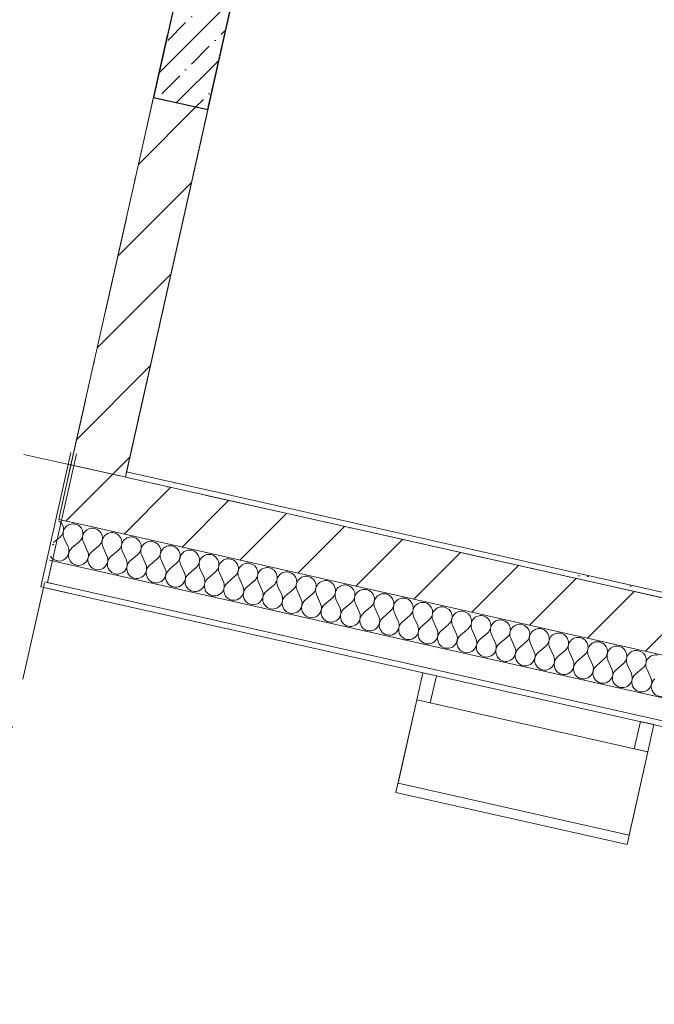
# Model space of a CAD drawing. Header units: millimetres. Extents: x -7218036 to -6881410, y 6117771 to 6219607.
# Tile 6 of 84: x -7185999 to -7183722, y 6135022 to 6138552. Entities that reach past the tile are written whole.
import ezdxf
from ezdxf.enums import TextEntityAlignment as Align

# ---------------------------------------------------------------- set-up
doc = ezdxf.new("R2010")
doc.units = ezdxf.units.MM
doc.header["$MEASUREMENT"] = 0
doc.linetypes.add('Штрихпунктирная', pattern=[670.277762, 352.777767, -176.388884, 0, -141.111112])
for name, color, linetype in [('S - МОП.АР', 7, 'Continuous'), ('АР-Мебель_Оборудование на фасаде.АР', 7, 'Continuous'), ('АР-Стены_внешние_.АР', 7, 'Continuous'), ('АР-Стены_внутренние_пилоны.АР', 7, 'Continuous'), ('АР-Чертеж-Оси_Осевые размеры.АР', 7, 'Continuous')]:
    doc.layers.add(name, color=color, linetype=linetype)
for name, color, linetype, lineweight in [('АР-Мебель_Оборудование на фасаде.АР_Ном._пера__101', 252, 'Continuous', 0), ('АР-рампа.АР_Ном._пера__1', 7, 'Continuous', 0), ('АР-Стены_внешние_.АР_Ном._пера__1', 7, 'Continuous', 0), ('АР-Стены_внутренние_пилоны.АР_Ном._пера__1', 7, 'Continuous', 15), ('АР-Чертеж-Оси_Осевые размеры.АР_Ном._пера__120', 7, 'Continuous', 0)]:
    doc.layers.add(name, color=color, linetype=linetype, lineweight=lineweight)
doc.styles.add('РЎР“Р•РќР•Р\xa0Р\x98Р\xa0_РЎРўР\x98Р›Р¬_3', font='GOTHIC.TTF')
pattern_1 = [(45, (-6566190.34, 6562677.8), (-127.27922, 127.27922), [])]
pattern_2 = [(45, (-6566190.34, 6562677.8), (-127.279217, 127.279217), [])]

# ---------------------------------------------------------------- blocks, each defined once
blk = doc.blocks.new('Кондиционер Воздуха 23[1]_1', base_point=(-7184649, 6135781.5))
at = {"layer": 'АР-Мебель_Оборудование на фасаде.АР_Ном._пера__101', "color": 252, "linetype": 'Continuous', "lineweight": 0}
for p, q in [((-7184574.5, 6136113.2), (-7184649, 6135781.5)), ((-7184574.5, 6136113.2), (-7184641.6, 6135814.7)), ((-7183745.2, 6135927), (-7184574.5, 6136113.2)), ((-7183745.2, 6135927), (-7184574.5, 6136113.2)), ((-7183819.7, 6135595.3), (-7183745.2, 6135927)), ((-7183812.2, 6135628.4), (-7183745.2, 6135927)), ((-7184641.6, 6135814.7), (-7183812.2, 6135628.4)), ((-7184649, 6135781.5), (-7183819.7, 6135595.3))]:
    blk.add_line(p, q, dxfattribs=at)
blk = doc.blocks.new('*X16', base_point=(-6566190.3, 6562677.8))
at = {"layer": 'АР-Стены_внешние_.АР_Ном._пера__1', "color": 7, "linetype": 'Continuous', "lineweight": 0}
for p, q in [((-7185877.5, 6136677.3), (-7185854, 6136697.3)), ((-7185825.4, 6136661.6), (-7185840.1, 6136694.2))]:
    blk.add_line(p, q, dxfattribs=at)
for centre, start, end in [((-7185877.2, 6136724.5), 310.4721, 60.9703), ((-7185807.5, 6136708.8), 77.342, 204.2119), ((-7185807.5, 6136708.8), 7.4692, 77.342), ((-7185858, 6136646.9), 354.2637, 24.2119), ((-7185788.3, 6136631.3), 131.2085, 157.3724), ((-7185858, 6136646.9), 211.4402, 294.3172)]:
    blk.add_arc(centre, 35.7, start, end, dxfattribs=at)
blk = doc.blocks.new('*X17', base_point=(-6566190.3, 6562677.8))
at = {"layer": 'АР-Стены_внешние_.АР_Ном._пера__1', "color": 7, "linetype": 'Continuous', "lineweight": 0}
for p, q in [((-7185811.5, 6136658.5), (-7185784.3, 6136681.6)), ((-7185755.8, 6136645.9), (-7185770.4, 6136678.5)), ((-7185741.8, 6136642.8), (-7185714.6, 6136666)), ((-7185686.1, 6136630.3), (-7185700.7, 6136662.9)), ((-7185672.1, 6136627.2), (-7185645, 6136650.3)), ((-7185616.4, 6136614.6), (-7185631, 6136647.2)), ((-7185602.4, 6136611.5), (-7185575.3, 6136634.7)), ((-7185546.7, 6136599), (-7185561.3, 6136631.6)), ((-7185532.7, 6136595.8), (-7185505.6, 6136619)), ((-7185477, 6136583.3), (-7185491.6, 6136615.9)), ((-7185463, 6136580.2), (-7185435.9, 6136603.4)), ((-7185407.3, 6136567.7), (-7185421.9, 6136600.2)), ((-7185393.4, 6136564.5), (-7185366.2, 6136587.7)), ((-7185337.6, 6136552), (-7185352.2, 6136584.6)), ((-7185323.7, 6136548.9), (-7185296.5, 6136572.1)), ((-7185267.9, 6136536.4), (-7185282.6, 6136568.9)), ((-7185254, 6136533.2), (-7185226.8, 6136556.4)), ((-7185198.2, 6136520.7), (-7185212.9, 6136553.3)), ((-7185184.3, 6136517.6), (-7185157.1, 6136540.8)), ((-7185128.5, 6136505.1), (-7185143.2, 6136537.6)), ((-7185114.6, 6136501.9), (-7185087.4, 6136525.1)), ((-7185058.8, 6136489.4), (-7185073.5, 6136522)), ((-7185044.9, 6136486.3), (-7185017.7, 6136509.5)), ((-7184989.1, 6136473.8), (-7185003.8, 6136506.3)), ((-7184975.2, 6136470.6), (-7184948, 6136493.8)), ((-7184919.4, 6136458.1), (-7184934.1, 6136490.7)), ((-7184905.5, 6136455), (-7184878.3, 6136478.2)), ((-7184849.7, 6136442.5), (-7184864.4, 6136475)), ((-7184835.8, 6136439.3), (-7184808.6, 6136462.5)), ((-7184780.1, 6136426.8), (-7184794.7, 6136459.4)), ((-7184766.1, 6136423.7), (-7184738.9, 6136446.9)), ((-7184710.4, 6136411.2), (-7184725, 6136443.7)), ((-7184696.4, 6136408), (-7184669.3, 6136431.2)), ((-7184640.7, 6136395.5), (-7184655.3, 6136428.1)), ((-7184626.7, 6136392.4), (-7184599.6, 6136415.6)), ((-7184571, 6136379.8), (-7184585.6, 6136412.4)), ((-7184557, 6136376.7), (-7184529.9, 6136399.9)), ((-7184501.3, 6136364.2), (-7184515.9, 6136396.8)), ((-7184487.3, 6136361.1), (-7184460.2, 6136384.2)), ((-7184431.6, 6136348.5), (-7184446.2, 6136381.1)), ((-7184417.7, 6136345.4), (-7184390.5, 6136368.6)), ((-7184361.9, 6136332.9), (-7184376.5, 6136365.5)), ((-7184348, 6136329.8), (-7184320.8, 6136352.9)), ((-7184292.2, 6136317.2), (-7184306.9, 6136349.8)), ((-7184278.3, 6136314.1), (-7184251.1, 6136337.3)), ((-7184222.5, 6136301.6), (-7184237.2, 6136334.2)), ((-7184208.6, 6136298.5), (-7184181.4, 6136321.6)), ((-7184152.8, 6136285.9), (-7184167.5, 6136318.5)), ((-7184138.9, 6136282.8), (-7184111.7, 6136306)), ((-7184083.1, 6136270.3), (-7184097.8, 6136302.9)), ((-7184069.2, 6136267.2), (-7184042, 6136290.3)), ((-7184013.4, 6136254.6), (-7184028.1, 6136287.2)), ((-7183999.5, 6136251.5), (-7183972.3, 6136274.7)), ((-7183943.7, 6136239), (-7183958.4, 6136271.6)), ((-7183929.8, 6136235.8), (-7183902.6, 6136259)), ((-7183874.1, 6136223.3), (-7183888.7, 6136255.9)), ((-7183860.1, 6136220.2), (-7183832.9, 6136243.4)), ((-7183804.4, 6136207.7), (-7183819, 6136240.2)), ((-7183790.4, 6136204.5), (-7183763.3, 6136227.7)), ((-7183734.7, 6136192), (-7183749.3, 6136224.6))]:
    blk.add_line(p, q, dxfattribs=at)
for centre, start, end in [((-7185737.8, 6136693.2), 77.342, 204.2119), ((-7185737.8, 6136693.2), 310.4721, 77.342), ((-7185807.5, 6136708.8), 310.4721, 7.4692), ((-7185668.1, 6136677.5), 77.342, 204.2119), ((-7185668.1, 6136677.5), 310.4721, 77.342), ((-7185598.4, 6136661.9), 77.342, 204.2119), ((-7185598.4, 6136661.9), 310.4721, 77.342), ((-7185788.3, 6136631.3), 130.4721, 131.2085), ((-7185528.7, 6136646.2), 77.342, 204.2119), ((-7185528.7, 6136646.2), 310.4721, 77.342), ((-7185459.1, 6136630.5), 77.342, 204.2119), ((-7185459.1, 6136630.5), 310.4721, 77.342), ((-7185389.4, 6136614.9), 77.342, 204.2119), ((-7185389.4, 6136614.9), 310.4721, 77.342), ((-7185858, 6136646.9), 294.3172, 354.2637), ((-7185788.3, 6136631.3), 157.3724, 24.2119), ((-7185718.6, 6136615.6), 130.4721, 24.2119), ((-7185648.9, 6136600), 130.4721, 24.2119), ((-7185319.7, 6136599.2), 77.342, 204.2119), ((-7185319.7, 6136599.2), 310.4721, 77.342), ((-7185250, 6136583.6), 77.342, 204.2119), ((-7185250, 6136583.6), 310.4721, 77.342), ((-7185579.2, 6136584.3), 130.4721, 24.2119), ((-7185509.6, 6136568.7), 130.4721, 24.2119), ((-7185439.9, 6136553), 130.4721, 24.2119), ((-7185180.3, 6136567.9), 77.342, 204.2119), ((-7185180.3, 6136567.9), 310.4721, 77.342), ((-7185110.6, 6136552.3), 77.342, 204.2119), ((-7185110.6, 6136552.3), 310.4721, 77.342), ((-7185370.2, 6136537.4), 130.4721, 24.2119), ((-7185300.5, 6136521.7), 130.4721, 24.2119), ((-7185040.9, 6136536.6), 77.342, 204.2119), ((-7185040.9, 6136536.6), 310.4721, 77.342), ((-7184971.2, 6136521), 77.342, 204.2119), ((-7184971.2, 6136521), 310.4721, 77.342), ((-7185230.8, 6136506.1), 130.4721, 24.2119), ((-7185161.1, 6136490.4), 130.4721, 24.2119), ((-7184901.5, 6136505.3), 77.342, 204.2119), ((-7184901.5, 6136505.3), 310.4721, 77.342), ((-7184831.8, 6136489.7), 77.342, 204.2119), ((-7184831.8, 6136489.7), 310.4721, 77.342), ((-7184762.1, 6136474), 77.342, 204.2119), ((-7184762.1, 6136474), 310.4721, 77.342), ((-7185091.4, 6136474.8), 130.4721, 24.2119), ((-7185021.7, 6136459.1), 130.4721, 24.2119), ((-7184692.4, 6136458.4), 77.342, 204.2119), ((-7184692.4, 6136458.4), 310.4721, 77.342), ((-7184622.7, 6136442.7), 77.342, 204.2119), ((-7184622.7, 6136442.7), 310.4721, 77.342), ((-7184952, 6136443.5), 130.4721, 24.2119), ((-7184882.3, 6136427.8), 130.4721, 24.2119), ((-7184812.6, 6136412.2), 130.4721, 24.2119), ((-7184553.1, 6136427.1), 77.342, 204.2119), ((-7184553.1, 6136427.1), 310.4721, 77.342), ((-7184483.4, 6136411.4), 77.342, 204.2119), ((-7184483.4, 6136411.4), 310.4721, 77.342), ((-7184742.9, 6136396.5), 130.4721, 24.2119), ((-7184673.2, 6136380.9), 130.4721, 24.2119), ((-7184413.7, 6136395.8), 77.342, 204.2119), ((-7184413.7, 6136395.8), 310.4721, 77.342), ((-7184344, 6136380.1), 77.342, 204.2119), ((-7184344, 6136380.1), 310.4721, 77.342), ((-7184603.6, 6136365.2), 130.4721, 24.2119), ((-7184533.9, 6136349.5), 130.4721, 24.2119), ((-7184274.3, 6136364.5), 77.342, 204.2119), ((-7184274.3, 6136364.5), 310.4721, 77.342), ((-7184204.6, 6136348.8), 77.342, 204.2119), ((-7184204.6, 6136348.8), 310.4721, 77.342), ((-7184134.9, 6136333.2), 77.342, 204.2119), ((-7184134.9, 6136333.2), 310.4721, 77.342), ((-7184464.2, 6136333.9), 130.4721, 24.2119), ((-7184394.5, 6136318.2), 130.4721, 24.2119), ((-7184065.2, 6136317.5), 77.342, 204.2119), ((-7184065.2, 6136317.5), 310.4721, 77.342), ((-7183995.5, 6136301.9), 77.342, 204.2119), ((-7183995.5, 6136301.9), 310.4721, 77.342), ((-7184324.8, 6136302.6), 130.4721, 24.2119), ((-7184255.1, 6136286.9), 130.4721, 24.2119), ((-7184185.4, 6136271.3), 130.4721, 24.2119), ((-7183925.8, 6136286.2), 77.342, 204.2119), ((-7183925.8, 6136286.2), 310.4721, 77.342), ((-7183856.1, 6136270.5), 77.342, 204.2119), ((-7183856.1, 6136270.5), 310.4721, 77.342), ((-7184115.7, 6136255.6), 130.4721, 24.2119), ((-7184046, 6136240), 130.4721, 24.2119), ((-7183786.4, 6136254.9), 77.342, 204.2119), ((-7183786.4, 6136254.9), 310.4721, 77.342), ((-7183716.7, 6136239.2), 77.342, 204.2119), ((-7183976.3, 6136224.3), 130.4721, 24.2119), ((-7183906.6, 6136208.7), 130.4721, 24.2119), ((-7183836.9, 6136193), 130.4721, 24.2119), ((-7183767.2, 6136177.4), 130.4721, 24.2119), ((-7183697.5, 6136161.7), 130.4721, 24.2119)]:
    blk.add_arc(centre, 35.7, start, end, dxfattribs=at)
blk = doc.blocks.new('Стена_3_1', base_point=(-7185717.4, 6136933.8))
at = {"layer": 'АР-Стены_внешние_.АР', "linetype": 'Continuous', "lineweight": 0, "true_color": 0x000000}
h = blk.add_hatch(dxfattribs=at)
h.set_pattern_fill('БЛОКИ_БЕТОННЫЕ_ЭФФЕКТИВН_70', color=18, style=0, pattern_type=2)
h.set_pattern_definition(pattern_1)
h.paths.add_polyline_path([(-7185755, 6136737.3), (-7185628.1, 6136913.8), (-7185815, 6136955.7), (-7185858.8, 6136760.6)])
h = blk.add_hatch(dxfattribs=at)
h.set_pattern_fill('БЛОКИ_БЕТОННЫЕ_ЭФФЕКТИВН_70', color=18, style=0, pattern_type=2)
h.set_pattern_definition(pattern_1)
h.paths.add_polyline_path([(-7182409.9, 6136191), (-7185628.1, 6136913.8), (-7185755, 6136737.3), (-7182453.7, 6135995.8)])
h = blk.add_hatch(dxfattribs=at)
h.set_pattern_fill('ШТУКАТУРКА__ГИПС_01_0001', color=18, style=0, pattern_type=2)
h.set_pattern_definition([(45, (-6566190.34, 6563027.8), (-111.369318, 111.369318), [0, -105, 0, -157.5]), (110, (-6565840.34, 6563027.8), (148.001588, 53.868173), [0, -77, 0, -133])])
h.paths.add_polyline_path([(-7182405.5, 6136210.5), (-7185615.4, 6136931.4), (-7185619.8, 6136911.9), (-7182409.9, 6136191)])
at = {"layer": 'АР-Стены_внешние_.АР_Ном._пера__1', "color": 7, "linetype": 'Continuous', "lineweight": 15}
for p, q in [((-7185628.1, 6136913.8), (-7185619.8, 6136911.9)), ((-7185619.8, 6136911.9), (-7185615.4, 6136931.4)), ((-7182409.9, 6136191), (-7185619.8, 6136911.9)), ((-7185755, 6136737.3), (-7182453.7, 6135995.8))]:
    blk.add_line(p, q, dxfattribs=at)
at = {"layer": 'АР-Стены_внешние_.АР_Ном._пера__1', "color": 7, "linetype": 'Continuous', "lineweight": 0}
for p, q in [((-7185850.1, 6136604.9), (-7171807.5, 6133451.1)), ((-7185900.9, 6136534.3), (-7171825.1, 6133373))]:
    blk.add_line(p, q, dxfattribs=at)
at = {"layer": 'АР-Стены_внешние_.АР_Ном._пера__1', "color": 7, "linetype": 'Continuous', "lineweight": 0, "flags": 128}
for points in [[(-7182405.5, 6136210.5), (-7185615.4, 6136931.4)], [(-7185913.6, 6136516.7), (-7171829.4, 6133353.5)]]:
    blk.add_lwpolyline(points, dxfattribs=at)
at = {"layer": 'АР-Стены_внутренние_пилоны.АР_Ном._пера__1', "color": 7, "linetype": 'Continuous', "lineweight": 15}
for p, q in [((-7185628.1, 6136913.8), (-7185815, 6136955.7)), ((-7185755, 6136737.3), (-7185858.8, 6136760.6))]:
    blk.add_line(p, q, dxfattribs=at)
at = {"layer": 'АР-Стены_внутренние_пилоны.АР_Ном._пера__1', "color": 7, "linetype": 'Continuous', "lineweight": 0}
for p, q in [((-7185850.1, 6136604.9), (-7185891.6, 6136614.2)), ((-7185900.9, 6136534.3), (-7185909.2, 6136536.2))]:
    blk.add_line(p, q, dxfattribs=at)
at = {"layer": 'АР-Стены_внутренние_пилоны.АР_Ном._пера__1', "color": 7, "linetype": 'Continuous', "lineweight": 15, "flags": 128}
blk.add_lwpolyline([(-7185858.8, 6136760.6), (-7185815, 6136955.7)], dxfattribs=at)
at = {"layer": 'АР-Стены_внешние_.АР', "color": 7, "lineweight": 0}
for name in ['*X16', '*X17']:
    blk.add_blockref(name, (-6566190.3, 6562677.8), dxfattribs=at)
blk = doc.blocks.new('Перекрытие_1_1', base_point=(-7183745.2, 6135927))
at = {"layer": 'АР-Мебель_Оборудование на фасаде.АР_Ном._пера__101', "color": 252, "linetype": 'Continuous', "lineweight": 0, "flags": 128}
blk.add_lwpolyline([(-7183745.2, 6135927), (-7183723.3, 6136024.6), (-7183772.1, 6136035.5), (-7183794, 6135937.9)], close=True, dxfattribs=at)
blk = doc.blocks.new('Перекрытие_2_1', base_point=(-7184525.7, 6136102.3))
at = {"layer": 'АР-Мебель_Оборудование на фасаде.АР_Ном._пера__101', "color": 252, "linetype": 'Continuous', "lineweight": 0, "flags": 128}
blk.add_lwpolyline([(-7184525.7, 6136102.3), (-7184503.8, 6136199.9), (-7184552.6, 6136210.8), (-7184574.5, 6136113.2)], close=True, dxfattribs=at)
blk = doc.blocks.new('Стена_41_1', base_point=(-7185158.6, 6139421.9))
at = {"layer": 'АР-Стены_внутренние_пилоны.АР', "linetype": 'Continuous', "lineweight": 0, "true_color": 0x000000}
h = blk.add_hatch(dxfattribs=at)
h.set_pattern_fill('ЖЕЛЕЗОБЕТОН__PROJECT__0001', color=18, style=0, pattern_type=2)
h.set_pattern_definition([(45, (-6566190.34, 6562677.8), (-84.852814, 84.852814), []), (45, (-6566232.77, 6562720.22), (-84.852814, 84.852814), [90, -30, 0, -30])])
h.paths.add_polyline_path([(-7185256.1, 6139443.9), (-7185519.1, 6138273), (-7185324, 6138229.2), (-7185061, 6139400)])
at = {"layer": 'АР-Стены_внутренние_пилоны.АР_Ном._пера__1', "color": 7, "linetype": 'Continuous', "lineweight": 30, "flags": 128}
for points in [[(-7185256.1, 6139443.9), (-7185519.1, 6138273)], [(-7185061, 6139400), (-7185256.1, 6139443.9)], [(-7185324, 6138229.2), (-7185061, 6139400)], [(-7185519.1, 6138273), (-7185324, 6138229.2)]]:
    blk.add_lwpolyline(points, dxfattribs=at)
blk = doc.blocks.new('Стена_43_1', base_point=(-7185421.5, 6138251.1))
at = {"layer": 'АР-Стены_внутренние_пилоны.АР', "linetype": 'Continuous', "lineweight": 0, "true_color": 0x000000}
h = blk.add_hatch(dxfattribs=at)
h.set_pattern_fill('БЛОКИ_БЕТОННЫЕ_ЭФФЕКТИВН_78', color=18, style=0, pattern_type=2)
h.set_pattern_definition(pattern_2)
h.paths.add_polyline_path([(-7185628.1, 6136913.8), (-7185615.4, 6136931.4), (-7185324, 6138229.2), (-7185519.1, 6138273), (-7185815, 6136955.7)])
h = blk.add_hatch(dxfattribs=at)
h.set_pattern_fill('БЛОКИ_БЕТОННЫЕ_ЭФФЕКТИВН_78', color=18, style=0, pattern_type=2)
h.set_pattern_definition(pattern_2)
h.paths.add_polyline_path([(-7185615.4, 6136931.4), (-7185628.1, 6136913.8), (-7185619.8, 6136911.9)])
at = {"layer": 'АР-Стены_внешние_.АР_Ном._пера__1', "color": 7, "linetype": 'Continuous', "lineweight": 15}
for p, q in [((-7185628.1, 6136913.8), (-7185619.8, 6136911.9)), ((-7185619.8, 6136911.9), (-7185615.4, 6136931.4))]:
    blk.add_line(p, q, dxfattribs=at)
at = {"layer": 'АР-Стены_внутренние_пилоны.АР_Ном._пера__1', "color": 7, "linetype": 'Continuous', "lineweight": 15}
blk.add_line((-7185628.1, 6136913.8), (-7185815, 6136955.7), dxfattribs=at)
at = {"layer": 'АР-Стены_внутренние_пилоны.АР_Ном._пера__1', "color": 7, "linetype": 'Continuous', "lineweight": 15, "flags": 128}
for points in [[(-7185519.1, 6138273), (-7185815, 6136955.7)], [(-7185519.1, 6138273), (-7185324, 6138229.2)], [(-7185615.4, 6136931.4), (-7185324, 6138229.2)]]:
    blk.add_lwpolyline(points, dxfattribs=at)
blk = doc.blocks.new('Стандартный Маркер Сетки[6]_1', base_point=(-7182312.1, 6152552))
at = {"layer": 'АР-Чертеж-Оси_Осевые размеры.АР_Ном._пера__120', "color": 7, "linetype": 'Штрихпунктирная', "lineweight": 0}
blk.add_line((-7182531.3, 6151576.3), (-7187093.8, 6131261.9), dxfattribs=at)
at = {"layer": 'АР-Чертеж-Оси_Осевые размеры.АР_Ном._пера__120', "color": 7, "lineweight": 0, "style": 'РЎР“Р•РќР•Р\xa0Р\x98Р\xa0_РЎРўР\x98Р›Р¬_3'}
blk.add_attdef('AC_MarkerText_1', text='', height=350, rotation=347.3417, dxfattribs=at).set_placement((-7187352.5, 6129979.4), align=Align.TOP_CENTER)
blk = doc.blocks.new('Стандартный Маркер Сетки[20]_1', base_point=(-7182312.1, 6152552))
at = {"layer": 'АР-Чертеж-Оси_Осевые размеры.АР_Ном._пера__120', "color": 7, "linetype": 'Штрихпунктирная', "lineweight": 0}
blk.add_line((-7182531.3, 6151576.3), (-7187093.8, 6131261.9), dxfattribs=at)
at = {"layer": 'АР-Чертеж-Оси_Осевые размеры.АР_Ном._пера__120', "color": 7, "lineweight": 0, "style": 'РЎР“Р•РќР•Р\xa0Р\x98Р\xa0_РЎРўР\x98Р›Р¬_3'}
blk.add_attdef('AC_MarkerText_1', text='', height=350, rotation=347.3417, dxfattribs=at).set_placement((-7187352.5, 6129979.4), align=Align.TOP_CENTER)
blk = doc.blocks.new('Стандартный Маркер Сетки[21]_1', base_point=(-7182312.1, 6152552))
at = {"layer": 'АР-Чертеж-Оси_Осевые размеры.АР_Ном._пера__120', "color": 7, "linetype": 'Штрихпунктирная', "lineweight": 0}
blk.add_line((-7182531.3, 6151576.3), (-7187093.8, 6131261.9), dxfattribs=at)
at = {"layer": 'АР-Чертеж-Оси_Осевые размеры.АР_Ном._пера__120', "color": 7, "lineweight": 0, "style": 'РЎР“Р•РќР•Р\xa0Р\x98Р\xa0_РЎРўР\x98Р›Р¬_3'}
blk.add_attdef('AC_MarkerText_1', text='', height=350, rotation=347.3417, dxfattribs=at).set_placement((-7187352.5, 6129979.4), align=Align.TOP_CENTER)
blk = doc.blocks.new('Стандартный Маркер Сетки[22]_1', base_point=(-7182312.1, 6152552))
at = {"layer": 'АР-Чертеж-Оси_Осевые размеры.АР_Ном._пера__120', "color": 7, "linetype": 'Штрихпунктирная', "lineweight": 0}
blk.add_line((-7182531.3, 6151576.3), (-7187093.8, 6131261.9), dxfattribs=at)
at = {"layer": 'АР-Чертеж-Оси_Осевые размеры.АР_Ном._пера__120', "color": 7, "lineweight": 0, "style": 'РЎР“Р•РќР•Р\xa0Р\x98Р\xa0_РЎРўР\x98Р›Р¬_3'}
blk.add_attdef('AC_MarkerText_1', text='', height=350, rotation=347.3417, dxfattribs=at).set_placement((-7187352.5, 6129979.4), align=Align.TOP_CENTER)
blk = doc.blocks.new('Стандартный Маркер Сетки[27]_1', base_point=(-7182312.1, 6152552))
at = {"layer": 'АР-Чертеж-Оси_Осевые размеры.АР_Ном._пера__120', "color": 7, "linetype": 'Штрихпунктирная', "lineweight": 0}
blk.add_line((-7182531.3, 6151576.3), (-7187093.8, 6131261.9), dxfattribs=at)
at = {"layer": 'АР-Чертеж-Оси_Осевые размеры.АР_Ном._пера__120', "color": 7, "lineweight": 0, "style": 'РЎР“Р•РќР•Р\xa0Р\x98Р\xa0_РЎРўР\x98Р›Р¬_3'}
blk.add_attdef('AC_MarkerText_1', text='', height=350, rotation=347.3417, dxfattribs=at).set_placement((-7187352.5, 6129979.4), align=Align.TOP_CENTER)
blk = doc.blocks.new('Стандартный Маркер Сетки[41]_1', base_point=(-7182312.1, 6152552))
at = {"layer": 'АР-Чертеж-Оси_Осевые размеры.АР_Ном._пера__120', "color": 7, "linetype": 'Штрихпунктирная', "lineweight": 0}
blk.add_line((-7182531.3, 6151576.3), (-7187093.8, 6131261.9), dxfattribs=at)
at = {"layer": 'АР-Чертеж-Оси_Осевые размеры.АР_Ном._пера__120', "color": 7, "lineweight": 0, "style": 'РЎР“Р•РќР•Р\xa0Р\x98Р\xa0_РЎРўР\x98Р›Р¬_3'}
blk.add_attdef('AC_MarkerText_1', text='', height=350, rotation=347.3417, dxfattribs=at).set_placement((-7187352.5, 6129979.4), align=Align.TOP_CENTER)
blk = doc.blocks.new('Стандартный Маркер Сетки[42]_1', base_point=(-7182312.1, 6152552))
at = {"layer": 'АР-Чертеж-Оси_Осевые размеры.АР_Ном._пера__120', "color": 7, "linetype": 'Штрихпунктирная', "lineweight": 0}
blk.add_line((-7182531.3, 6151576.3), (-7187093.8, 6131261.9), dxfattribs=at)
at = {"layer": 'АР-Чертеж-Оси_Осевые размеры.АР_Ном._пера__120', "color": 7, "lineweight": 0, "style": 'РЎР“Р•РќР•Р\xa0Р\x98Р\xa0_РЎРўР\x98Р›Р¬_3'}
blk.add_attdef('AC_MarkerText_1', text='', height=350, rotation=347.3417, dxfattribs=at).set_placement((-7187352.5, 6129979.4), align=Align.TOP_CENTER)
blk = doc.blocks.new('Стандартный Маркер Сетки[43]_1', base_point=(-7182312.1, 6152552))
at = {"layer": 'АР-Чертеж-Оси_Осевые размеры.АР_Ном._пера__120', "color": 7, "linetype": 'Штрихпунктирная', "lineweight": 0}
blk.add_line((-7182531.3, 6151576.3), (-7187093.8, 6131261.9), dxfattribs=at)
at = {"layer": 'АР-Чертеж-Оси_Осевые размеры.АР_Ном._пера__120', "color": 7, "lineweight": 0, "style": 'РЎР“Р•РќР•Р\xa0Р\x98Р\xa0_РЎРўР\x98Р›Р¬_3'}
blk.add_attdef('AC_MarkerText_1', text='', height=350, rotation=347.3417, dxfattribs=at).set_placement((-7187352.5, 6129979.4), align=Align.TOP_CENTER)
blk = doc.blocks.new('Стандартный Маркер Сетки[51]_1', base_point=(-7217047.9, 6143970.3))
at = {"layer": 'АР-Чертеж-Оси_Осевые размеры.АР_Ном._пера__120', "color": 7, "linetype": 'Штрихпунктирная', "lineweight": 0}
blk.add_line((-7216072.2, 6143751.1), (-7137131, 6126021.4), dxfattribs=at)
at = {"layer": 'АР-Чертеж-Оси_Осевые размеры.АР_Ном._пера__120', "color": 7, "lineweight": 0, "style": 'РЎР“Р•РќР•Р\xa0Р\x98Р\xa0_РЎРўР\x98Р›Р¬_3'}
for tag, p in [('AC_MarkerText_1_0', (-7217465.8, 6144260.9)), ('AC_MarkerText_1_1', (-7135597.5, 6125873.7))]:
    blk.add_attdef(tag, text='', height=350, rotation=347.3417, dxfattribs=at).set_placement(p, align=Align.TOP_CENTER)
blk = doc.blocks.new('Стандартный Маркер Сетки[61]_1', base_point=(-7217047.9, 6143970.3))
at = {"layer": 'АР-Чертеж-Оси_Осевые размеры.АР_Ном._пера__120', "color": 7, "linetype": 'Штрихпунктирная', "lineweight": 0}
blk.add_line((-7216072.2, 6143751.1), (-7137131, 6126021.4), dxfattribs=at)
at = {"layer": 'АР-Чертеж-Оси_Осевые размеры.АР_Ном._пера__120', "color": 7, "lineweight": 0, "style": 'РЎР“Р•РќР•Р\xa0Р\x98Р\xa0_РЎРўР\x98Р›Р¬_3'}
for tag, p in [('AC_MarkerText_1_0', (-7217465.8, 6144260.9)), ('AC_MarkerText_1_1', (-7135597.5, 6125873.7))]:
    blk.add_attdef(tag, text='', height=350, rotation=347.3417, dxfattribs=at).set_placement(p, align=Align.TOP_CENTER)
blk = doc.blocks.new('Стандартный Маркер Сетки[64]_1', base_point=(-7217047.9, 6143970.3))
at = {"layer": 'АР-Чертеж-Оси_Осевые размеры.АР_Ном._пера__120', "color": 7, "linetype": 'Штрихпунктирная', "lineweight": 0}
blk.add_line((-7216072.2, 6143751.1), (-7137131, 6126021.4), dxfattribs=at)
at = {"layer": 'АР-Чертеж-Оси_Осевые размеры.АР_Ном._пера__120', "color": 7, "lineweight": 0, "style": 'РЎР“Р•РќР•Р\xa0Р\x98Р\xa0_РЎРўР\x98Р›Р¬_3'}
for tag, p in [('AC_MarkerText_1_0', (-7217465.8, 6144260.9)), ('AC_MarkerText_1_1', (-7135597.5, 6125873.7))]:
    blk.add_attdef(tag, text='', height=350, rotation=347.3417, dxfattribs=at).set_placement(p, align=Align.TOP_CENTER)
blk = doc.blocks.new('Стандартный Маркер Сетки[68]_1', base_point=(-7217047.9, 6143970.3))
at = {"layer": 'АР-Чертеж-Оси_Осевые размеры.АР_Ном._пера__120', "color": 7, "linetype": 'Штрихпунктирная', "lineweight": 0}
blk.add_line((-7216072.2, 6143751.1), (-7137131, 6126021.4), dxfattribs=at)
at = {"layer": 'АР-Чертеж-Оси_Осевые размеры.АР_Ном._пера__120', "color": 7, "lineweight": 0, "style": 'РЎР“Р•РќР•Р\xa0Р\x98Р\xa0_РЎРўР\x98Р›Р¬_3'}
for tag, p in [('AC_MarkerText_1_0', (-7217465.8, 6144260.9)), ('AC_MarkerText_1_1', (-7135597.5, 6125873.7))]:
    blk.add_attdef(tag, text='', height=350, rotation=347.3417, dxfattribs=at).set_placement(p, align=Align.TOP_CENTER)

msp = doc.modelspace()

# ---------------------------------------------------------------- linework, layer by layer
at = {"layer": 'S - МОП.АР', "color": 254, "linetype": 'Continuous', "lineweight": 0, "true_color": 0xd1c7d6, "flags": 128}
msp.add_lwpolyline([(-7169353.6, 6140930.2), (-7170895.5, 6141276.5), (-7171011.7, 6140759.2), (-7175631.9, 6141796.9), (-7175526.8, 6142265.1), (-7183990.6, 6144166), (-7185619.8, 6136911.9), (-7182409.9, 6136191), (-7182058.5, 6137755.4), (-7181765.8, 6137689.7), (-7182117.2, 6136125.2), (-7178365.6, 6135282.6), (-7178113.6, 6136404.7), (-7177703.8, 6136312.7), (-7177955.9, 6135190.5), (-7171730.8, 6133792.5), (-7171478.8, 6134914.6), (-7171088.6, 6134826.9), (-7171340.6, 6133704.9), (-7168018.3, 6132958.7)], dxfattribs=at)
at = {"layer": 'АР-рампа.АР_Ном._пера__1', "color": 7, "linetype": 'Continuous', "lineweight": 0}
for p, q in [((-7185815.3, 6137000), (-7185923.4, 6136518.9)), ((-7185795.8, 6136995.6), (-7185899.5, 6136534)), ((-7185825.9, 6136497), (-7185923.4, 6136518.9)), ((-7185821.5, 6136516.5), (-7185899.5, 6136534))]:
    msp.add_line(p, q, dxfattribs=at)

# ---------------------------------------------------------------- block references
at = {"layer": 'АР-Мебель_Оборудование на фасаде.АР', "color": 252, "linetype": 'Continuous', "lineweight": 0}
for name, p in [('Перекрытие_2_1', (-7184525.7, 6136102.3)), ('Перекрытие_1_1', (-7183745.2, 6135927))]:
    msp.add_blockref(name, p, dxfattribs=at)
at = {"layer": 'АР-Мебель_Оборудование на фасаде.АР_Ном._пера__101', "color": 252, "linetype": 'Continuous', "lineweight": 0}
msp.add_blockref('Кондиционер Воздуха 23[1]_1', (-7184649, 6135781.5), dxfattribs=at)
at = {"layer": 'АР-Стены_внешние_.АР', "color": 7, "lineweight": 0}
msp.add_blockref('Стена_3_1', (-7185717.4, 6136933.8), dxfattribs=at)
at = {"layer": 'АР-Стены_внутренние_пилоны.АР', "color": 7, "lineweight": 0}
for name, p in [('Стена_41_1', (-7185158.6, 6139421.9)), ('Стена_43_1', (-7185421.5, 6138251.1))]:
    msp.add_blockref(name, p, dxfattribs=at)
at = {"layer": 'АР-Чертеж-Оси_Осевые размеры.АР', "color": 8, "linetype": 'Continuous', "lineweight": 15}
for name, p in [('Стандартный Маркер Сетки[6]_1', (-7182312.1, 6152552)), ('Стандартный Маркер Сетки[20]_1', (-7182312.1, 6152552)), ('Стандартный Маркер Сетки[21]_1', (-7182312.1, 6152552)), ('Стандартный Маркер Сетки[22]_1', (-7182312.1, 6152552)), ('Стандартный Маркер Сетки[27]_1', (-7182312.1, 6152552)), ('Стандартный Маркер Сетки[41]_1', (-7182312.1, 6152552)), ('Стандартный Маркер Сетки[42]_1', (-7182312.1, 6152552)), ('Стандартный Маркер Сетки[43]_1', (-7182312.1, 6152552)), ('Стандартный Маркер Сетки[51]_1', (-7217047.9, 6143970.3)), ('Стандартный Маркер Сетки[61]_1', (-7217047.9, 6143970.3)), ('Стандартный Маркер Сетки[64]_1', (-7217047.9, 6143970.3)), ('Стандартный Маркер Сетки[68]_1', (-7217047.9, 6143970.3))]:
    msp.add_blockref(name, p, dxfattribs=at)

doc.saveas('drawing.dxf')
